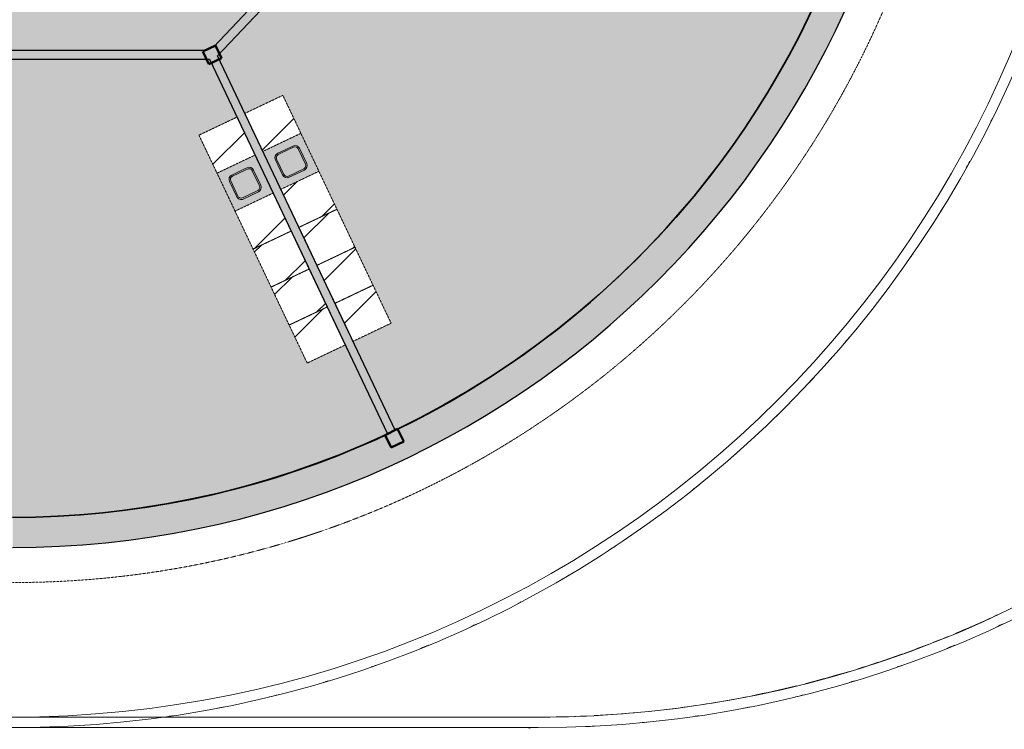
# Model space of a CAD drawing. Header units: millimetres. Extents: x 1000 to 187997, y 958 to 39732.
# Tile 194 of 202: x 164998 to 179047, y 8476 to 18602. Entities that reach past the tile are written whole.
import ezdxf

# ---------------------------------------------------------------- set-up
doc = ezdxf.new("R2010")
doc.units = ezdxf.units.MM
doc.linetypes.add('THO_hhidden', pattern=[2.5, 1.5, -1])
for name, color, linetype, lineweight, true_color in [('A-AREA-BNDY', 1, 'Continuous', 50, 0xff0000), ('A-DETL', 7, 'Continuous', 13, 0x00a600), ('A-DETL-MBND', 9, 'Continuous', 13, 0x808080)]:
    doc.layers.add(name, color=color, linetype=linetype, lineweight=lineweight, true_color=true_color)
for name, color, linetype, lineweight in [('A-AREA-PATT', 7, 'Continuous', 13), ('A-GENM', 7, 'Continuous', 13), ('A-WALL-PATT', 7, 'Continuous', 18), ('I-WALL', 7, 'Continuous', 18), ('P-SANR-FIXT', 7, 'Continuous', 13), ('S-COLS-SYMB', 7, 'Continuous', 50)]:
    doc.layers.add(name, color=color, linetype=linetype, lineweight=lineweight)

# ---------------------------------------------------------------- blocks, each defined once
blk = doc.blocks.new('NLRS_01_GM_WPB_dummy placeholder_gen_tho - kast 600x600x2100-V169-01 1e verdieping GO')
at = {"layer": 'A-GENM', "true_color": 0x808080}
h = blk.add_hatch(dxfattribs=at)
h.set_pattern_fill('FP_125', color=8, style=0, pattern_type=2)
h.set_pattern_definition([(199.6, (62096.95, -13874.5), (201.271, -565.2345), [])])
h.paths.add_polyline_path([(300, 300), (-300, 300), (-300, -300), (300, -300), (300, 198)])
at = {"layer": 'A-GENM', "linetype": 'THO_hhidden'}
for p, q in [((300, 300), (-300, 300)), ((-300, 300), (-300, -300)), ((300, -300), (300, 300)), ((-300, -300), (300, -300))]:
    blk.add_line(p, q, dxfattribs=at)
blk = doc.blocks.new('NLRS_01_GM_WPB_dummy placeholder_gen_tho - kast 600x600x2100-V170-01 1e verdieping GO')
at = {"layer": 'A-GENM', "true_color": 0x808080}
h = blk.add_hatch(dxfattribs=at)
h.set_pattern_fill('FP_126', color=8, style=0, pattern_type=2)
h.set_pattern_definition([(199.6, (62096.95, -13274.5), (201.271, -565.2345), [])])
h.paths.add_polyline_path([(300, 300), (-300, 300), (-300, -300), (300, -300)])
at = {"layer": 'A-GENM', "linetype": 'THO_hhidden'}
for p, q in [((300, 300), (-300, 300)), ((-300, 300), (-300, -300)), ((300, -300), (300, 300)), ((-300, -300), (300, -300))]:
    blk.add_line(p, q, dxfattribs=at)
blk = doc.blocks.new('NLRS_01_GM_WPB_dummy placeholder_gen_tho - kast 600x600x2100-V171-01 1e verdieping GO')
at = {"layer": 'A-GENM', "true_color": 0x808080}
h = blk.add_hatch(dxfattribs=at)
h.set_pattern_fill('FP_127', color=8, style=0, pattern_type=2)
h.set_pattern_definition([(199.6, (62096.95, -12674.5), (201.271, -565.2345), [])])
h.paths.add_polyline_path([(300, 300), (-300, 300), (-300, -300), (300, -300), (300, -253)])
at = {"layer": 'A-GENM', "linetype": 'THO_hhidden'}
for p, q in [((300, 300), (-300, 300)), ((-300, 300), (-300, -300)), ((300, -300), (300, 300)), ((-300, -300), (300, -300))]:
    blk.add_line(p, q, dxfattribs=at)
blk = doc.blocks.new('NLRS_01_GM_WPB_dummy placeholder_gen_tho - kast 600x600x2100-V172-01 1e verdieping GO')
at = {"layer": 'A-GENM', "true_color": 0x808080}
h = blk.add_hatch(dxfattribs=at)
h.set_pattern_fill('FP_128', color=8, style=0, pattern_type=2)
h.set_pattern_definition([(199.6, (62096.95, -12074.5), (201.271, -565.2345), [])])
h.paths.add_polyline_path([(300, 300), (-300, 300), (-300, -300), (300, -300)])
at = {"layer": 'A-GENM', "linetype": 'THO_hhidden'}
for p, q in [((300, 300), (-300, 300)), ((-300, 300), (-300, -300)), ((300, -300), (300, 300)), ((-300, -300), (300, -300))]:
    blk.add_line(p, q, dxfattribs=at)
blk = doc.blocks.new('NLRS_01_GM_WPB_dummy placeholder_gen_tho - kast 600x600x2100-V173-01 1e verdieping GO')
at = {"layer": 'A-GENM', "true_color": 0x808080}
h = blk.add_hatch(dxfattribs=at)
h.set_pattern_fill('FP_129', color=8, style=0, pattern_type=2)
h.set_pattern_definition([(199.6, (62096.95, -10874.5), (201.271, -565.2345), [])])
h.paths.add_polyline_path([(300, 300), (-300, 300), (-300, -300), (300, -300), (300, 250)])
at = {"layer": 'A-GENM', "linetype": 'THO_hhidden'}
for p, q in [((300, 300), (-300, 300)), ((-300, 300), (-300, -300)), ((300, -300), (300, 300)), ((-300, -300), (300, -300))]:
    blk.add_line(p, q, dxfattribs=at)
blk = doc.blocks.new('NLRS_73_PF_UN_rvs gootsteen enkel 340x340 ic6zrl2n_gen_bcb - RVS gootsteen enkel 340x340-1975653-01 1e verdieping GO')
at = {"layer": 'P-SANR-FIXT'}
for p, q in [((-190, 290), (-190, 50)), ((-170, 50), (-170, 290)), ((120, 360), (-120, 360)), ((-120, 340), (120, 340)), ((170, 290), (170, 50)), ((190, 50), (190, 290)), ((-81, 0), (-120, 0)), ((120, 0), (-81, 0)), ((-120, -20), (-81, -20)), ((-81, -20), (120, -20))]:
    blk.add_line(p, q, dxfattribs=at)
for centre, radius, start, end in [((-120, 290), 70, 90, 180), ((-120, 290), 50, 90, 180), ((120, 290), 70, 0, 90), ((120, 290), 50, 360, 90), ((-120, 50), 70, 180, 270), ((-120, 50), 50, 180, 270), ((-120, 50), 50, 180, 194.0178), ((-120, 50), 50, 198.5781, 208.083), ((-120, 50), 50, 213.4394, 222.232), ((-120, 50), 50, 227.768, 236.5606), ((-120, 50), 50, 241.917, 251.4219), ((-120, 50), 50, 255.9822, 270), ((120, 50), 70, 270, 360), ((120, 50), 50, 270, 360)]:
    blk.add_arc(centre, radius, start, end, dxfattribs=at)
blk = doc.blocks.new('NLRS_01_GM_WPB_dummy placeholder_gen_tho - kast 600x600x2100-V174-01 1e verdieping GO')
at = {"layer": 'A-GENM', "true_color": 0x808080}
h = blk.add_hatch(dxfattribs=at)
h.set_pattern_fill('FP_130', color=8, style=0, pattern_type=2)
h.set_pattern_definition([(19.6, (-62821.95, 13874.5), (-201.271, 565.2345), [])])
h.paths.add_polyline_path([(-300, -300), (300, -300), (300, 300), (-300, 300), (-300, -223)])
at = {"layer": 'A-GENM', "linetype": 'THO_hhidden'}
for p, q in [((300, 300), (-300, 300)), ((-300, 300), (-300, -300)), ((300, -300), (300, 300)), ((-300, -300), (300, -300))]:
    blk.add_line(p, q, dxfattribs=at)
blk = doc.blocks.new('NLRS_01_GM_WPB_dummy placeholder_gen_tho - kast 600x600x2100-V175-01 1e verdieping GO')
at = {"layer": 'A-GENM', "true_color": 0x808080}
h = blk.add_hatch(dxfattribs=at)
h.set_pattern_fill('FP_131', color=8, style=0, pattern_type=2)
h.set_pattern_definition([(19.6, (-62821.95, 13274.5), (-201.271, 565.2345), [])])
h.paths.add_polyline_path([(-300, -300), (300, -300), (300, 300), (-300, 300), (-300, -47)])
at = {"layer": 'A-GENM', "linetype": 'THO_hhidden'}
for p, q in [((300, 300), (-300, 300)), ((-300, 300), (-300, -300)), ((300, -300), (300, 300)), ((-300, -300), (300, -300))]:
    blk.add_line(p, q, dxfattribs=at)
blk = doc.blocks.new('NLRS_01_GM_WPB_dummy placeholder_gen_tho - kast 600x600x2100-V176-01 1e verdieping GO')
at = {"layer": 'A-GENM', "true_color": 0x808080}
h = blk.add_hatch(dxfattribs=at)
h.set_pattern_fill('FP_132', color=8, style=0, pattern_type=2)
h.set_pattern_definition([(19.6, (-62821.95, 12674.5), (-201.271, 565.2345), [])])
h.paths.add_polyline_path([(-300, -300), (300, -300), (300, 300), (-300, 300), (-300, -91)])
at = {"layer": 'A-GENM', "linetype": 'THO_hhidden'}
for p, q in [((300, 300), (-300, 300)), ((-300, 300), (-300, -300)), ((300, -300), (300, 300)), ((-300, -300), (300, -300))]:
    blk.add_line(p, q, dxfattribs=at)
blk = doc.blocks.new('NLRS_01_GM_WPB_dummy placeholder_gen_tho - kast 600x600x2100-V177-01 1e verdieping GO')
at = {"layer": 'A-GENM', "true_color": 0x808080}
h = blk.add_hatch(dxfattribs=at)
h.set_pattern_fill('FP_133', color=8, style=0, pattern_type=2)
h.set_pattern_definition([(19.6, (-62821.95, 12074.5), (-201.271, 565.2345), [])])
h.paths.add_polyline_path([(-300, -300), (300, -300), (300, 300), (-300, 300), (-300, -43)])
at = {"layer": 'A-GENM', "linetype": 'THO_hhidden'}
for p, q in [((300, 300), (-300, 300)), ((-300, 300), (-300, -300)), ((300, -300), (300, 300)), ((-300, -300), (300, -300))]:
    blk.add_line(p, q, dxfattribs=at)
blk = doc.blocks.new('NLRS_01_GM_WPB_dummy placeholder_gen_tho - kast 600x600x2100-V178-01 1e verdieping GO')
at = {"layer": 'A-GENM', "true_color": 0x808080}
h = blk.add_hatch(dxfattribs=at)
h.set_pattern_fill('FP_134', color=8, style=0, pattern_type=2)
h.set_pattern_definition([(19.6, (-62821.95, 10874.5), (-201.271, 565.2345), [])])
h.paths.add_polyline_path([(-300, -300), (300, -300), (300, 300), (-300, 300), (-300, -269)])
at = {"layer": 'A-GENM', "linetype": 'THO_hhidden'}
for p, q in [((300, 300), (-300, 300)), ((-300, 300), (-300, -300)), ((300, -300), (300, 300)), ((-300, -300), (300, -300))]:
    blk.add_line(p, q, dxfattribs=at)
blk = doc.blocks.new('NLRS_73_PF_UN_rvs gootsteen enkel 340x340 ic6zrl2n_gen_bcb - RVS gootsteen enkel 340x340-1972238-01 1e verdieping GO')
at = {"layer": 'P-SANR-FIXT'}
for p, q in [((-81, 20), (-120, 20)), ((-120, 0), (-81, 0)), ((120, 20), (-81, 20)), ((-81, 0), (120, 0)), ((-190, -50), (-190, -290)), ((-170, -290), (-170, -50)), ((170, -50), (170, -290)), ((190, -290), (190, -50)), ((120, -340), (-120, -340)), ((-120, -360), (120, -360))]:
    blk.add_line(p, q, dxfattribs=at)
for centre, radius, start, end in [((-120, -50), 70, 90, 180), ((120, -50), 70, 0, 90), ((120, -50), 50, 0, 90), ((-120, -50), 50, 90, 180), ((-120, -50), 50, 165.9822, 180), ((-120, -50), 50, 151.917, 161.4219), ((-120, -50), 50, 137.768, 146.5606), ((-120, -50), 50, 123.4394, 132.232), ((-120, -50), 50, 108.5781, 118.083), ((-120, -50), 50, 90, 104.0178), ((-120, -290), 70, 180, 270), ((-120, -290), 50, 180, 270), ((120, -290), 70, 270, 360), ((120, -290), 50, 270, 0)]:
    blk.add_arc(centre, radius, start, end, dxfattribs=at)
blk = doc.blocks.new('NLRS_28_SCO_UN_koker_gen_bcb - K200_200_12_5-2311152-01 1e verdieping GO')
at = {"layer": 'S-COLS-SYMB'}
for p, q in [((-100, 100), (100, 100)), ((-100, 100), (-100, -100)), ((100, 100), (100, -100)), ((-100, -100), (100, -100))]:
    blk.add_line(p, q, dxfattribs=at)
blk = doc.blocks.new('NLRS_28_SCO_UN_houten kolom rond_gen_bcb - rond 150-V243-01 1e verdieping GO')
at = {"layer": 'A-DETL-MBND'}
blk.add_arc((0, 0), 75, 40.6926, 89.9012, dxfattribs=at)

msp = doc.modelspace()

# ---------------------------------------------------------------- hatches: boundary and pattern name
at = {"layer": 'A-AREA-PATT', "true_color": 0xe77676}
h = msp.add_hatch(color=11, dxfattribs=at)
h.paths.add_polyline_path([(131297, 11500), (131573, 11500), (135734, 11500), (135734, 14694), (135584, 14694), (135584, 13769), (135534, 13769), (135534, 15769), (135584, 15769), (135584, 14844), (135734, 14844), (135734, 18037), (128487, 18037), (128125, 17276), (128667, 17018), (127123, 13766), (126581, 14024), (125950, 12691), (126309, 12529), (126674, 12379), (127043, 12240), (127417, 12113), (127794, 11997), (128193, 11889), (128558, 11801), (128945, 11722), (129333, 11654), (129724, 11599), (130116, 11556), (130561, 11522), (130904, 11506), (131297, 11500)])
h.paths.add_polyline_path([(135859, 11500), (140834, 11500), (140834, 13595), (138909, 13595), (138909, 14000), (138906, 14000), (138906, 14125), (138909, 14125), (138909, 15108), (139034, 15108), (139034, 13942), (140834, 13942), (140834, 16262), (139034, 16262), (139034, 16142), (138909, 16142), (138909, 16612), (139034, 16612), (139034, 17812), (138909, 17812), (138909, 18037), (138797, 18037), (138797, 18162), (140997, 18162), (140997, 18037), (140959, 18037), (140959, 11500), (144434, 11500), (144434, 18037), (142961, 18037), (142961, 18162), (144559, 18162), (144559, 17667), (145159, 17667), (145159, 15867), (147115, 15867), (147115, 15742), (144559, 15742), (144559, 11500), (151034, 11500), (151034, 15100), (151634, 15100), (151634, 15742), (149079, 15742), (149079, 15867), (151034, 15867), (151034, 17667), (151634, 17667), (151634, 18966), (151759, 18966), (151759, 18162), (152575, 18162), (152575, 18037), (151759, 18037), (151759, 11500), (155234, 11500), (155234, 12937), (155112, 12937), (155112, 13062), (155234, 13062), (155234, 18037), (155199, 18037), (155199, 17962), (153672, 17962), (153672, 18037), (153609, 18037), (153609, 18162), (154147, 18162), (154147, 18021), (154837, 18023), (154837, 18162), (155397, 18162), (155397, 18037), (155359, 18037), (155359, 15037), (155592, 15037), (155592, 14912), (155359, 14912), (155359, 11500), (160334, 11500), (160334, 14912), (156626, 14912), (156626, 15037), (156859, 15037), (156859, 16983), (156984, 16983), (156984, 15037), (160334, 15037), (160334, 18037), (156984, 18037), (156984, 18017), (156859, 18017), (156859, 18037), (156797, 18037), (156797, 18162), (167647, 18162), (167647, 18166), (167758, 18219), (167763, 18209), (170834, 21458), (170834, 22162), (177346, 22163), (177401, 22551), (177443, 22938), (177474, 23361), (177491, 23718), (177495, 24125), (173845, 24125), (173845, 24045), (172160, 24045), (172160, 24126), (170834, 24126), (170834, 26742), (167763, 29991), (167759, 29983), (167646, 30037), (158959, 30037), (158959, 29234), (158834, 29234), (158834, 30037), (148740, 30037), (148740, 30162), (149107, 30162), (149107, 30183), (149232, 30183), (149232, 30162), (151634, 30162), (151634, 33975), (149232, 33975), (149232, 31217), (149107, 31217), (149107, 33975), (148614, 33975), (148614, 34100), (149234, 34100), (149234, 36700), (144559, 36700), (144559, 34100), (147580, 34100), (147580, 33975), (147087, 33975), (147087, 31217), (146962, 31217), (146962, 33975), (144559, 33975), (144559, 30162), (146962, 30162), (146962, 30183), (147087, 30183), (147087, 30162), (147340, 30162), (147340, 30037), (137359, 30037), (137359, 29234), (137234, 29234), (137234, 30000), (137079, 30000), (137079, 30141), (136389, 30139), (136389, 30000), (135859, 30000), (135859, 30037), (128473, 30036), (125359, 26742), (125359, 26037), (118847, 26037), (118793, 25649), (118751, 25262), (118721, 24873), (118703, 24482), (118697, 24075), (122352, 24077), (122352, 24155), (124034, 24155), (124034, 24075), (125234, 24073), (125234, 24073), (125359, 24073), (125359, 21458), (128475, 18162), (136332, 18162), (136332, 18200), (136429, 18200), (136429, 18059), (137119, 18060), (137119, 18200), (137197, 18200), (137197, 18162), (137234, 18162), (137234, 18966), (137359, 18966), (137359, 18162), (137397, 18162), (137397, 18037), (137359, 18037), (137359, 18000), (137234, 18000), (137234, 18037), (137197, 18037), (137197, 18000), (136332, 18000), (136332, 18037), (135859, 18037), (135859, 16537), (136624, 16537), (136624, 16662), (136749, 16662), (136749, 16537), (137234, 16537), (137234, 16966), (137359, 16966), (137359, 15454), (137234, 15454), (137234, 16412), (135859, 16412), (135859, 14125), (137234, 14125), (137234, 14420), (137359, 14420), (137359, 14125), (137872, 14125), (137872, 14000), (135859, 14000), (135859, 11770)])
h.paths.add_polyline_path([(160459, 11500), (164950, 11501), (165298, 11507), (165699, 11526), (166073, 11556), (166424, 11594), (166803, 11646), (167095, 11695), (167291, 11731), (167483, 11770), (167684, 11814), (167816, 11844), (168097, 11914), (168466, 12017), (168847, 12136), (169225, 12268), (169569, 12399), (169950, 12559), (170245, 12692), (167706, 18037), (160459, 18037), (160459, 14844), (160609, 14844), (160609, 15769), (160659, 15769), (160659, 13769), (160609, 13769), (160609, 14694), (160459, 14694), (160459, 11770)])
h.paths.add_polyline_path([(125836, 12746), (126469, 14078), (125927, 14335), (127471, 17587), (128013, 17330), (128373, 18088), (125234, 21409), (125234, 22037), (122188, 22037), (122188, 21887), (123113, 21887), (123113, 21837), (121113, 21837), (121113, 21887), (122038, 21887), (122038, 22037), (118868, 22037), (118927, 21706), (119010, 21312), (119098, 20947), (119202, 20568), (119318, 20193), (119446, 19821), (119585, 19453), (119750, 19058), (119912, 18704), (120084, 18354), (120267, 18011), (120460, 17673), (120664, 17341), (120877, 17016), (121112, 16682), (121335, 16385), (121578, 16081), (121832, 15783), (122124, 15462), (122374, 15204), (122659, 14927), (122952, 14660), (123253, 14402), (123574, 14145), (123880, 13915), (124204, 13687), (124535, 13469), (124872, 13262), (125181, 13084), (125542, 12892), (125836, 12746)])
h.paths.add_polyline_path([(170357, 12746), (170661, 12896), (171007, 13081), (171347, 13277), (171682, 13483), (172039, 13721), (172358, 13948), (172668, 14183), (172971, 14428), (173266, 14682), (173553, 14945), (173832, 15217), (174107, 15502), (174363, 15785), (174616, 16082), (174859, 16386), (175099, 16706), (175318, 17018), (175535, 17349), (175757, 17712), (175938, 18031), (176123, 18381), (176302, 18747), (176460, 19097), (176612, 19463), (176752, 19834), (176880, 20209), (176996, 20588), (177100, 20967), (177184, 21313), (177266, 21706), (177326, 22037), (174037, 22037), (174037, 21887), (174962, 21887), (174962, 21837), (172962, 21837), (172962, 21887), (173887, 21887), (173887, 22037), (170959, 22037), (170959, 21409), (167821, 18088), (168211, 17266), (168753, 17523), (170297, 14271), (169755, 14014), (170301, 12864)])
h.paths.add_polyline_path([(169100, 13703), (167556, 16955), (168098, 17212), (169642, 13960), (169223, 13761)])
h.paths.add_polyline_path([(140834, 13720), (140834, 13842), (139997, 13842), (139997, 13720), (140781, 13720)])
h.paths.add_polyline_path([(139783, 13720), (139872, 13720), (139872, 13842), (139034, 13842), (139034, 13720), (139451, 13720)])
h.paths.add_polyline_path([(151426, 14005), (151470, 14007), (151493, 14017), (151504, 14027), (151509, 14031), (151517, 14045), (151522, 14059), (151524, 14075), (151524, 14315), (151522, 14333), (151515, 14350), (151503, 14365), (151485, 14377), (151472, 14383), (151454, 14385), (151201, 14383), (151196, 14383), (151179, 14376), (151164, 14364), (151154, 14350), (151147, 14333), (151144, 14315), (151146, 14059), (151157, 14036), (151166, 14025), (151171, 14020), (151192, 14009), (151203, 14006), (151214, 14005), (151260, 14005)])
h.paths.add_polyline_path([(138744, 14036), (138034, 14036), (138034, 14046), (138744, 14046)])
h.paths.add_polyline_path([(156464, 14949), (155754, 14949), (155754, 14959), (156464, 14959)])
h.paths.add_polyline_path([(147987, 15778), (147277, 15778), (147277, 15788), (147987, 15788)])
h.paths.add_polyline_path([(148917, 15778), (148207, 15778), (148207, 15788), (148917, 15788)])
h.paths.add_polyline_path([(152412, 15955), (152412, 16080), (152537, 16080), (152537, 15955), (152424, 15955)])
h.paths.add_polyline_path([(168158, 16036), (168180, 16040), (168188, 16043), (168419, 16154), (168430, 16165), (168438, 16179), (168444, 16194), (168445, 16208), (168441, 16230), (168438, 16239), (168330, 16465), (168321, 16475), (168312, 16483), (168296, 16492), (168278, 16495), (168260, 16494), (168242, 16489), (168025, 16386), (168006, 16371), (167998, 16362), (167990, 16346), (167986, 16328), (167987, 16310), (167992, 16293), (168103, 16063), (168114, 16051), (168129, 16043), (168144, 16038), (168156, 16036)])
h.paths.add_polyline_path([(128066, 16100), (128081, 16101), (128096, 16107), (128115, 16121), (128123, 16131), (128132, 16148), (128234, 16365), (128237, 16377), (128237, 16396), (128231, 16415), (128221, 16432), (128213, 16440), (128190, 16454), (127973, 16555), (127962, 16558), (127941, 16558), (127920, 16551), (127906, 16542), (127894, 16528), (127884, 16511), (127780, 16288), (127778, 16272), (127780, 16257), (127785, 16242), (127800, 16223), (127809, 16215), (127836, 16201), (128050, 16101)])
h.paths.add_polyline_path([(168813, 16347), (168835, 16351), (168843, 16354), (169073, 16465), (169088, 16481), (169093, 16490), (169098, 16505), (169100, 16519), (169096, 16541), (169093, 16550), (168983, 16778), (168979, 16784), (168967, 16794), (168944, 16804), (168931, 16806), (168915, 16805), (168890, 16797), (168671, 16691), (168661, 16683), (168653, 16673), (168644, 16657), (168641, 16639), (168642, 16621), (168647, 16604), (168758, 16374), (168774, 16359), (168784, 16354), (168799, 16349)])
h.paths.add_polyline_path([(127411, 16411), (127426, 16413), (127450, 16424), (127456, 16428), (127465, 16438), (127478, 16460), (127579, 16676), (127582, 16687), (127582, 16708), (127575, 16729), (127571, 16738), (127552, 16755), (127536, 16765), (127318, 16867), (127309, 16870), (127287, 16870), (127268, 16864), (127257, 16858), (127241, 16842), (127233, 16831), (127125, 16599), (127124, 16584), (127126, 16568), (127136, 16545), (127142, 16537), (127150, 16529), (127172, 16517), (127395, 16413), (127400, 16412)])
h.paths.add_polyline_path([(148232, 17067), (146702, 17067), (146702, 18267), (149492, 18267), (149492, 17067), (148247, 17067)])
h.paths.add_polyline_path([(148100, 17117), (148232, 17119), (148247, 17124), (148267, 17138), (148274, 17148), (148280, 17156), (148285, 17171), (148287, 17187), (148287, 17427), (148284, 17445), (148277, 17462), (148260, 17481), (148252, 17487), (148230, 17495), (148217, 17497), (147977, 17497), (147959, 17494), (147942, 17487), (147927, 17476), (147914, 17458), (147909, 17445), (147907, 17427), (147908, 17171), (147914, 17156), (147928, 17137), (147933, 17132), (147946, 17124), (147961, 17119), (147977, 17117)])
h.paths.add_polyline_path([(156948, 17145), (156938, 17145), (156938, 17855), (156948, 17855)])
h.paths.add_polyline_path([(142764, 18074), (142089, 18074), (142089, 18084), (142799, 18084), (142799, 18074), (142777, 18074)])
h.paths.add_polyline_path([(141696, 18074), (141159, 18074), (141159, 18084), (141869, 18084), (141869, 18074), (141779, 18074)])
h.paths.add_polyline_path([(154707, 18184), (154681, 18187), (154657, 18197), (154636, 18213), (154707, 18284), (154777, 18213), (154753, 18196), (154733, 18187)])
h.paths.add_polyline_path([(136989, 18321), (136918, 18392), (136939, 18408), (136963, 18418), (136989, 18421), (137015, 18418), (137039, 18408), (137060, 18392), (137015, 18347)])
h.paths.add_polyline_path([(136989, 18221), (136963, 18225), (136939, 18235), (136918, 18251), (136989, 18321), (137060, 18251), (137039, 18235), (137015, 18225)])
h.paths.add_polyline_path([(154255, 18234), (154168, 18284), (154255, 18334), (154255, 18284)])
h.paths.add_polyline_path([(136537, 18271), (136451, 18321), (136537, 18371)])
h.paths.add_polyline_path([(154707, 18284), (154636, 18355), (154657, 18371), (154681, 18381), (154707, 18384), (154733, 18381), (154757, 18371), (154777, 18355), (154733, 18310)])
h.paths.add_polyline_path([(151713, 19128), (151713, 19838), (151723, 19838), (151723, 19128)])
h.paths.add_polyline_path([(137281, 19128), (137271, 19128), (137271, 19838), (137281, 19838), (137281, 19346)])
h.paths.add_polyline_path([(151640, 20000), (151634, 20000), (151634, 20037), (149107, 20037), (149107, 22073), (149232, 22073), (149232, 21437), (149242, 21437), (149242, 21422), (149232, 21422), (149232, 20422), (150024, 20422), (150024, 21422), (150012, 21422), (150012, 21437), (150042, 21437), (150042, 21422), (150039, 21422), (150039, 20422), (150824, 20422), (150824, 21422), (150812, 21422), (150812, 21437), (150852, 21437), (150852, 21422), (150839, 21422), (150839, 20422), (151634, 20422), (151634, 21422), (151622, 21422), (151622, 21437), (151634, 21437), (151634, 23110), (151412, 23110), (151412, 24037), (150439, 24037), (150439, 23125), (150642, 23125), (150642, 23110), (150314, 23110), (150314, 23707), (149232, 23707), (149232, 23107), (149107, 23107), (149107, 25090), (149232, 25090), (149232, 24492), (150314, 24492), (150314, 25090), (150642, 25090), (150642, 25075), (150439, 25075), (150439, 24162), (151412, 24162), (151412, 25090), (151634, 25090), (151634, 26763), (151622, 26763), (151622, 26778), (151634, 26778), (151634, 27778), (150839, 27778), (150839, 26778), (150852, 26778), (150852, 26763), (150812, 26763), (150812, 26778), (150824, 26778), (150824, 27778), (150039, 27778), (150039, 26778), (150042, 26778), (150042, 26763), (150012, 26763), (150012, 26778), (150024, 26778), (150024, 27778), (149232, 27778), (149232, 26778), (149242, 26778), (149242, 26763), (149232, 26763), (149232, 26124), (149107, 26124), (149107, 28200), (150332, 28200), (150332, 28059), (151022, 28060), (151022, 28200), (151629, 28200), (151629, 28162), (158834, 28162), (158834, 28200), (158959, 28200), (158959, 28162), (162559, 28162), (162559, 20037), (151759, 20037), (151759, 20000), (151754, 20000)])
h.paths.add_polyline_path([(137240, 20000), (137234, 20000), (137234, 20037), (133634, 20037), (133634, 28162), (137234, 28162), (137234, 28200), (137359, 28200), (137359, 28162), (147087, 28162), (147087, 26124), (146962, 26124), (146962, 26725), (146952, 26725), (146952, 26740), (146962, 26740), (146962, 27740), (146169, 27740), (146169, 26740), (146182, 26740), (146182, 26725), (146152, 26725), (146152, 26740), (146154, 26740), (146154, 27740), (145369, 27740), (145369, 26740), (145382, 26740), (145382, 26725), (145342, 26725), (145342, 26740), (145354, 26740), (145354, 27740), (144559, 27740), (144559, 26740), (144572, 26740), (144572, 26725), (144559, 26725), (144559, 25053), (144782, 25053), (144782, 24162), (145754, 24162), (145754, 25038), (145552, 25038), (145552, 25053), (145879, 25053), (145879, 24492), (146962, 24492), (146962, 25090), (147087, 25090), (147087, 23107), (146962, 23107), (146962, 23707), (145879, 23707), (145879, 23107), (145552, 23110), (145552, 23125), (145754, 23125), (145754, 24037), (144782, 24037), (144782, 23110), (144559, 23110), (144559, 21437), (144572, 21437), (144572, 21422), (144559, 21422), (144559, 20422), (145354, 20422), (145354, 21422), (145342, 21422), (145342, 21437), (145382, 21437), (145382, 21422), (145369, 21422), (145369, 20422), (146154, 20422), (146154, 21422), (146152, 21422), (146152, 21437), (146182, 21437), (146182, 21422), (146169, 21422), (146169, 20422), (146962, 20422), (146962, 21422), (146952, 21422), (146952, 21437), (146962, 21437), (146962, 22073), (147087, 22073), (147087, 20037), (137359, 20037), (137359, 20000), (137254, 20000)])
h.paths.add_polyline_path([(150596, 20162), (151634, 20162), (151634, 20200), (151509, 20200), (151509, 20322), (149232, 20322), (149232, 20162), (150583, 20162)])
h.paths.add_polyline_path([(146735, 20162), (146962, 20162), (146962, 20322), (144684, 20322), (144684, 20200), (144559, 20200), (144559, 20162), (146723, 20162)])
h.paths.add_polyline_path([(164797, 22100), (162597, 22100), (162597, 26100), (164797, 26100), (164797, 22162)])
h.paths.add_polyline_path([(133463, 22101), (131397, 22101), (131397, 26101), (133597, 26101), (133597, 22101)])
h.paths.add_polyline_path([(170913, 22324), (170913, 23034), (170923, 23034), (170923, 22324)])
h.paths.add_polyline_path([(151512, 23210), (151634, 23210), (151634, 24037), (151512, 24037), (151512, 23367)])
h.paths.add_polyline_path([(144559, 23210), (144682, 23210), (144682, 24037), (144559, 24037), (144559, 23367)])
h.paths.add_polyline_path([(170913, 23254), (170913, 23964), (170923, 23964), (170923, 23254)])
h.paths.add_polyline_path([(151574, 24162), (151634, 24162), (151634, 24325), (151512, 24325), (151512, 24162)])
h.paths.add_polyline_path([(144619, 24162), (144682, 24162), (144682, 24325), (144559, 24325), (144559, 24162)])
h.paths.add_polyline_path([(125271, 24235), (125271, 24945), (125281, 24945), (125281, 24235)])
h.paths.add_polyline_path([(144559, 24450), (144682, 24450), (144682, 24953), (144559, 24953), (144559, 24663)])
h.paths.add_polyline_path([(151512, 24450), (151634, 24450), (151634, 24990), (151512, 24990), (151512, 24663)])
h.paths.add_polyline_path([(125281, 25165), (125271, 25165), (125271, 25875), (125281, 25875), (125281, 25835)])
h.paths.add_polyline_path([(122781, 25973), (122781, 25973), (122786, 25973)])
h.paths.add_polyline_path([(122818, 26162), (125234, 26162), (125234, 26792), (128373, 30112), (128034, 30826), (127492, 30568), (125948, 33820), (126490, 34078), (125836, 35454), (125533, 35304), (125186, 35118), (124846, 34923), (124512, 34717), (124155, 34479), (123836, 34252), (123526, 34017), (123223, 33772), (122928, 33518), (122641, 33255), (122362, 32983), (122083, 32694), (121830, 32415), (121578, 32118), (121335, 31814), (121092, 31490), (120875, 31182), (120658, 30851), (120435, 30484), (120255, 30169), (120070, 29819), (119890, 29451), (119733, 29103), (119582, 28737), (119442, 28366), (119313, 27991), (119197, 27612), (119093, 27233), (119009, 26887), (118927, 26494), (118868, 26162), (122038, 26162), (122038, 26312), (121113, 26312), (121113, 26362), (123113, 26362), (123113, 26312), (122188, 26312), (122188, 26162), (122773, 26162)])
h.paths.add_polyline_path([(174962, 26162), (177325, 26162), (177266, 26494), (177183, 26888), (177095, 27253), (176991, 27632), (176875, 28007), (176747, 28379), (176608, 28747), (176443, 29142), (176282, 29496), (176110, 29846), (175927, 30189), (175733, 30527), (175530, 30859), (175316, 31184), (175078, 31522), (174859, 31815), (174616, 32119), (174361, 32417), (174066, 32741), (173819, 32996), (173535, 33273), (173242, 33540), (172940, 33798), (172615, 34058), (172314, 34285), (171985, 34516), (171658, 34731), (171322, 34938), (171012, 35116), (170651, 35308), (170357, 35454), (169585, 33828), (170127, 33571), (168583, 30319), (168041, 30576), (167821, 30112), (170959, 26792), (170960, 26162), (173887, 26162), (173887, 26312), (172962, 26312), (172962, 26362), (174962, 26362), (174962, 26312), (174037, 26312), (174037, 26162), (174712, 26162)])
h.paths.add_polyline_path([(144785, 27840), (146962, 27840), (146962, 28037), (144559, 28037), (144559, 27963), (144684, 27963), (144684, 27840), (144781, 27840)])
h.paths.add_polyline_path([(151396, 27878), (151509, 27878), (151509, 28000), (149232, 28000), (149232, 27878), (151389, 27878)])
h.paths.add_polyline_path([(151634, 28000), (151634, 28037), (151629, 28037), (151629, 28000)])
h.paths.add_polyline_path([(150892, 28221), (150866, 28225), (150842, 28235), (150821, 28251), (150892, 28321), (150962, 28251), (150942, 28235), (150918, 28225)])
h.paths.add_polyline_path([(150440, 28271), (150353, 28321), (150440, 28371)])
h.paths.add_polyline_path([(150892, 28321), (150821, 28392), (150842, 28408), (150866, 28418), (150892, 28421), (150918, 28418), (150942, 28408), (150962, 28392), (150918, 28347)])
h.paths.add_polyline_path([(158923, 28362), (158913, 28362), (158913, 29072), (158923, 29072)])
h.paths.add_polyline_path([(137271, 28362), (137271, 29072), (137281, 29072), (137281, 28362)])
h.paths.add_polyline_path([(136519, 29878), (136448, 29949), (136469, 29965), (136493, 29975), (136519, 29978), (136545, 29975), (136569, 29965), (136590, 29949), (136545, 29904)])
h.paths.add_polyline_path([(136519, 29778), (136493, 29782), (136469, 29792), (136448, 29808), (136519, 29878), (136590, 29808), (136569, 29792), (136545, 29782)])
h.paths.add_polyline_path([(136971, 29828), (136971, 29928), (137058, 29878)])
h.paths.add_polyline_path([(136599, 29993), (136599, 29993), (136607, 29993)])
h.paths.add_polyline_path([(160334, 30162), (160334, 36700), (151759, 36700), (151759, 36200), (151634, 36200), (151634, 36700), (149359, 36700), (149359, 34100), (151634, 34100), (151634, 35166), (151759, 35166), (151759, 30162), (160325, 30162)])
h.paths.add_polyline_path([(160459, 30162), (167706, 30162), (170244, 35509), (169884, 35671), (169519, 35821), (169150, 35960), (168777, 36087), (168399, 36203), (167995, 36312), (167635, 36399), (167249, 36478), (166860, 36546), (166469, 36601), (166063, 36646), (165626, 36678), (165288, 36694), (164889, 36700), (160459, 36700), (160459, 33506), (160609, 33506), (160609, 34431), (160659, 34431), (160659, 32431), (160609, 32431), (160609, 33356), (160459, 33356), (160459, 30230)])
h.paths.add_polyline_path([(132799, 30162), (135734, 30162), (135734, 33356), (135584, 33356), (135584, 32431), (135534, 32431), (135534, 34431), (135584, 34431), (135584, 33506), (135734, 33506), (135734, 36700), (131237, 36699), (130899, 36694), (130506, 36675), (130111, 36644), (129717, 36601), (129326, 36545), (128936, 36477), (128529, 36392), (128140, 36298), (127781, 36199), (127403, 36083), (127029, 35955), (126658, 35815), (126293, 35663), (125949, 35508), (128487, 30162), (132756, 30162)])
h.paths.add_polyline_path([(137359, 30162), (144434, 30162), (144434, 31631), (143834, 31631), (143834, 35231), (144434, 35231), (144434, 36700), (135859, 36700), (135859, 33506), (136009, 33506), (136009, 34431), (136059, 34431), (136059, 32431), (136009, 32431), (136009, 33356), (135859, 33356), (135859, 30200), (137359, 30200)])
h.paths.add_polyline_path([(147008, 30345), (146998, 30345), (146998, 31055), (147008, 31055), (147008, 30523)])
h.paths.add_polyline_path([(149195, 30345), (149185, 30345), (149185, 31055), (149195, 31055), (149195, 30523)])
h.paths.add_polyline_path([(167928, 30630), (167386, 30887), (168930, 34139), (169472, 33882), (168041, 30868)])
h.paths.add_polyline_path([(128147, 30879), (126603, 34131), (127145, 34389), (128689, 31136), (128328, 30965)])
h.paths.add_polyline_path([(168763, 31036), (168786, 31042), (168797, 31048), (168813, 31064), (168820, 31075), (168928, 31307), (168930, 31323), (168928, 31338), (168918, 31361), (168915, 31366), (168904, 31377), (168882, 31390), (168659, 31493), (168643, 31495), (168627, 31493), (168604, 31483), (168598, 31478), (168588, 31469), (168576, 31447), (168474, 31230), (168471, 31219), (168472, 31198), (168479, 31177), (168483, 31169), (168502, 31151), (168518, 31141), (168736, 31039), (168745, 31037), (168761, 31036)])
h.paths.add_polyline_path([(127312, 31285), (127330, 31286), (127348, 31291), (127577, 31402), (127584, 31408), (127592, 31418), (127601, 31434), (127604, 31453), (127604, 31470), (127598, 31487), (127487, 31718), (127475, 31729), (127461, 31737), (127446, 31743), (127432, 31744), (127410, 31740), (127402, 31737), (127172, 31626), (127157, 31611), (127152, 31601), (127147, 31586), (127145, 31572), (127149, 31550), (127152, 31541), (127262, 31313), (127268, 31306), (127278, 31297), (127301, 31287), (127312, 31285)])
h.paths.add_polyline_path([(136459, 31320), (136459, 31445), (136584, 31445), (136584, 31320)])
h.paths.add_polyline_path([(159734, 31325), (159609, 31325), (159609, 31450), (159734, 31450)])
h.paths.add_polyline_path([(168108, 31347), (168134, 31354), (168147, 31364), (168160, 31377), (168173, 31402), (168274, 31618), (168275, 31634), (168273, 31649), (168268, 31664), (168254, 31683), (168244, 31691), (168217, 31705), (168004, 31804), (167988, 31806), (167972, 31804), (167958, 31799), (167939, 31785), (167931, 31775), (167921, 31758), (167820, 31541), (167816, 31528), (167817, 31509), (167822, 31491), (167833, 31474), (167840, 31466), (167864, 31452), (168081, 31350), (168091, 31347)])
h.paths.add_polyline_path([(127967, 31596), (127985, 31597), (128003, 31602), (128220, 31705), (128239, 31720), (128247, 31729), (128256, 31745), (128259, 31764), (128258, 31781), (128253, 31798), (128142, 32029), (128131, 32040), (128116, 32048), (128101, 32054), (128087, 32055), (128065, 32051), (128057, 32048), (127826, 31937), (127815, 31926), (127807, 31912), (127802, 31897), (127800, 31883), (127804, 31861), (127808, 31850), (127915, 31627), (127924, 31616), (127933, 31608), (127949, 31600), (127963, 31597)])
h.paths.add_polyline_path([(152846, 33037), (152721, 33037), (152721, 33162), (152846, 33162)])
h.paths.add_polyline_path([(143541, 33037), (143541, 33162), (143666, 33162), (143666, 33037)])
h.paths.add_polyline_path([(148100, 34053), (147742, 34053), (147742, 34063), (148452, 34063), (148452, 34053)])
h.paths.add_polyline_path([(144014, 34136), (144270, 34138), (144293, 34149), (144304, 34158), (144309, 34163), (144317, 34176), (144322, 34191), (144324, 34206), (144324, 34446), (144322, 34464), (144315, 34481), (144303, 34496), (144285, 34508), (144272, 34514), (144254, 34516), (144001, 34515), (143996, 34514), (143979, 34507), (143964, 34495), (143954, 34481), (143947, 34464), (143944, 34446), (143946, 34191), (143957, 34167), (143966, 34156), (143971, 34152), (143992, 34140), (144003, 34137)])
at = {"layer": 'A-GENM', "true_color": 0xdcf8f8}
h = msp.add_hatch(color=7, dxfattribs=at)
h.paths.add_polyline_path([(168726, 16182), (169268, 16439), (169010, 16981), (168469, 16723), (168726, 16182)])
h.paths.add_polyline_path([(168813, 16347), (168791, 16351), (168774, 16359), (168768, 16364), (168758, 16374), (168746, 16395), (168644, 16612), (168641, 16623), (168642, 16645), (168649, 16665), (168653, 16673), (168671, 16691), (168689, 16701), (168906, 16803), (168918, 16806), (168937, 16805), (168956, 16800), (168967, 16794), (168983, 16778), (168998, 16751), (169098, 16535), (169100, 16519), (169096, 16498), (169088, 16481), (169083, 16475), (169073, 16465), (169057, 16455), (168829, 16349), (168813, 16347)])
h = msp.add_hatch(color=7, dxfattribs=at)
h.paths.add_polyline_path([(168071, 15871), (168613, 16128), (168356, 16670), (167814, 16413), (168070, 15872)])
h.paths.add_polyline_path([(168158, 16036), (168142, 16038), (168127, 16043), (168114, 16051), (168101, 16067), (168091, 16084), (167989, 16301), (167986, 16314), (167987, 16333), (167992, 16351), (168003, 16368), (168010, 16376), (168034, 16390), (168251, 16492), (168261, 16495), (168284, 16494), (168304, 16488), (168312, 16483), (168330, 16465), (168340, 16447), (168444, 16224), (168445, 16208), (168443, 16193), (168438, 16178), (168430, 16165), (168414, 16151), (168391, 16139), (168174, 16038), (168158, 16036)])
at = {"layer": 'A-WALL-PATT', "true_color": 0x808080}
msp.add_hatch(color=8, dxfattribs=at).paths.add_polyline_path([(164897, 11070), (165298, 11076), (165699, 11095), (166099, 11126), (166498, 11169), (166895, 11224), (167291, 11292), (167684, 11372), (168075, 11464), (168527, 11587), (168878, 11694), (169227, 11811), (169604, 11950), (169976, 12101), (170358, 12270), (170720, 12444), (171061, 12620), (171412, 12816), (171756, 13022), (172094, 13238), (172425, 13465), (172749, 13702), (173065, 13949), (173381, 14211), (173675, 14471), (173967, 14746), (174251, 15029), (174526, 15322), (174792, 15622), (175092, 15988), (175295, 16248), (175532, 16572), (175759, 16903), (175975, 17241), (176206, 17630), (176376, 17936), (176561, 18292), (176734, 18654), (176896, 19021), (177047, 19393), (177186, 19769), (177313, 20150), (177429, 20534), (177533, 20922), (177625, 21312), (177709, 21732), (177781, 22162), (177828, 22499), (177871, 22898), (177902, 23298), (177920, 23699), (177927, 24100), (177497, 24100), (177490, 23699), (177471, 23298), (177439, 22898), (177394, 22499), (177337, 22100), (177325, 22025), (177257, 21654), (177176, 21274), (177082, 20896), (176978, 20520), (176861, 20149), (176729, 19769), (176584, 19393), (176427, 19021), (176258, 18654), (176077, 18292), (175928, 18011), (175734, 17673), (175530, 17341), (175295, 16985), (175092, 16697), (174859, 16385), (174616, 16081), (174363, 15785), (174102, 15496), (173832, 15216), (173553, 14944), (173266, 14681), (172971, 14427), (172668, 14182), (172358, 13946), (172040, 13721), (171716, 13505), (171386, 13299), (171049, 13104), (170705, 12918), (170301, 12718), (170245, 12691), (169909, 12540), (169569, 12398), (169225, 12267), (168847, 12136), (168463, 12016), (168173, 11933), (167816, 11843), (167456, 11763), (167095, 11693), (166728, 11634), (166366, 11586), (166000, 11548), (165633, 11522), (165265, 11505), (164897, 11500), (164897, 11076)])
at = {"layer": 'A-WALL-PATT', "true_color": 0xd9eeee}
for points in [[(167821, 18088), (170959, 21409), (170959, 21591), (167763, 18209)], [(167706, 18037), (167647, 18162), (162497, 18162), (162497, 18037), (167394, 18037)]]:
    msp.add_hatch(color=254, dxfattribs=at).paths.add_polyline_path(points)
at = {"layer": 'A-WALL-PATT', "true_color": 0xc0c0c0}
msp.add_hatch(color=9, dxfattribs=at).paths.add_polyline_path([(170245, 12691), (170358, 12745), (167758, 18219), (167646, 18165), (170232, 12718)])

# ---------------------------------------------------------------- linework, layer by layer
at = {"layer": 'A-AREA-BNDY', "lineweight": 35}
msp.add_arc((164897, 24100), 12600, 270, 0, dxfattribs=at)
at = {"layer": 'A-DETL', "color": 7, "linetype": 'THO_hhidden'}
msp.add_arc((164897, 24100), 13530, 270, 90, dxfattribs=at)
at = {"layer": 'A-DETL-MBND'}
for centre, radius, start, end in [((164889, 24100), 15600, 333.555, 333.7381), ((164889, 24100), 15600, 330.7928, 331.1749), ((164889, 24100), 15600, 327.9021, 328.3837), ((164889, 24100), 15600, 325.1716, 325.474), ((164889, 24100), 15600, 322.526, 322.8284), ((164889, 24100), 15600, 319.6163, 320.0979), ((164889, 24100), 15600, 316.8251, 317.2072), ((164889, 24100), 15600, 314.2619, 314.445), ((164889, 24100), 15600, 311.337, 311.8035), ((164889, 24100), 15600, 308.5026, 308.9371), ((164889, 24100), 15600, 303.0629, 303.4974), ((164889, 24100), 15600, 300.1965, 300.663), ((164889, 24100), 15600, 297.555, 297.7381), ((164889, 24100), 15600, 294.7928, 295.1749), ((172397, 24100), 15450, 292.6383, 295.0837), ((172397, 24100), 15600, 294.7928, 295.1749), ((172397, 24100), 15450, 289.7509, 292.2482), ((164889, 24100), 15600, 291.9021, 292.3837), ((172397, 24100), 15600, 291.9021, 292.3837), ((172397, 24100), 15450, 287.1367, 289.6688), ((164889, 24100), 15600, 289.1716, 289.474), ((172397, 24100), 15450, 284.2696, 286.7071), ((172397, 24100), 15600, 289.1716, 289.474), ((164889, 24100), 15600, 286.526, 286.8284), ((172397, 24100), 15600, 286.526, 286.8284), ((172397, 24100), 15450, 281.3225, 283.8047), ((164889, 24100), 15600, 283.6163, 284.0979), ((172397, 24100), 15450, 278.6467, 281.0652), ((172397, 24100), 15600, 283.6163, 284.0979), ((164889, 24100), 15600, 280.8251, 281.2072), ((172397, 24100), 15450, 272.9659, 275.4065), ((172397, 24100), 15450, 275.8777, 278.3478), ((172397, 24100), 15600, 280.8251, 281.2072), ((164889, 24100), 15600, 278.2619, 278.445), ((172397, 24100), 15450, 270, 272.5543), ((172397, 24100), 15600, 275.337, 275.8035), ((172397, 24100), 15600, 278.2619, 278.445), ((172397, 24100), 15600, 272.5026, 272.9371)]:
    msp.add_arc(centre, radius, start, end, dxfattribs=at)
at = {"layer": 'A-GENM', "linetype": 'THO_hhidden'}
for p, q in [((169268, 16439), (169010, 16981)), ((168613, 16128), (168356, 16670)), ((167814, 16413), (168071, 15871))]:
    msp.add_line(p, q, dxfattribs=at)
at = {"layer": 'I-WALL', "lineweight": 25}
for p, q in [((170834, 21458), (167763, 18209)), ((167821, 18088), (170959, 21409)), ((167647, 18162), (156797, 18162)), ((167758, 18219), (167646, 18165)), ((167646, 18165), (167647, 18162)), ((167763, 18209), (167758, 18219)), ((160459, 18037), (167706, 18037)), ((167706, 18037), (170245, 12691)), ((170358, 12745), (167821, 18088))]:
    msp.add_line(p, q, dxfattribs=at)
at = {"layer": 'I-WALL'}
for p, q in [((123797, 8650), (172397, 8650)), ((172397, 8500), (123797, 8500))]:
    msp.add_line(p, q, dxfattribs=at)
at = {"layer": 'I-WALL', "lineweight": 25, "flags": 128}
for points in [[(176283, 18704), (176110, 18354), (175928, 18011), (175734, 17673), (175530, 17341), (175316, 17016), (175092, 16697), (174859, 16385), (174616, 16081), (174363, 15785), (174102, 15496), (173832, 15216), (173553, 14944), (173266, 14681), (172971, 14427), (172668, 14182), (172358, 13946), (172040, 13721), (171716, 13505), (171386, 13299), (171049, 13104), (170706, 12919), (170358, 12745)], [(170245, 12691), (169909, 12540), (169569, 12398), (169225, 12267), (168878, 12145), (168527, 12034), (168173, 11933), (167816, 11843), (167456, 11763), (167095, 11693), (166731, 11634), (166366, 11586), (166000, 11548), (165633, 11522), (165265, 11505), (164897, 11500)]]:
    msp.add_lwpolyline(points, dxfattribs=at)
at = {"layer": 'I-WALL'}
for centre, radius in [((164889, 24100), 15600), ((172397, 24100), 15600), ((164889, 24100), 15450), ((172397, 24100), 15450)]:
    msp.add_arc(centre, radius, 270, 90, dxfattribs=at)
at = {"layer": 'I-WALL', "lineweight": 25}
msp.add_arc((164897, 24100), 13030, 270, 360, dxfattribs=at)

# ---------------------------------------------------------------- block references
at = {"layer": 'A-DETL-MBND', "rotation": 205.3999984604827}
msp.add_blockref('NLRS_28_SCO_UN_houten kolom rond_gen_bcb - rond 150-V243-01 1e verdieping GO', (172272, 8568), dxfattribs=at)
at = {"layer": 'A-GENM', "linetype": 'THO_hhidden'}
for name, p, rotation in [('NLRS_01_GM_WPB_dummy placeholder_gen_tho - kast 600x600x2100-V178-01 1e verdieping GO', (168611, 17123), 25.3999999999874), ('NLRS_01_GM_WPB_dummy placeholder_gen_tho - kast 600x600x2100-V173-01 1e verdieping GO', (167956, 16812), 205.4000000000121), ('NLRS_01_GM_WPB_dummy placeholder_gen_tho - kast 600x600x2100-V177-01 1e verdieping GO', (169125, 16039), 25.3999999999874), ('NLRS_01_GM_WPB_dummy placeholder_gen_tho - kast 600x600x2100-V172-01 1e verdieping GO', (168471, 15728), 205.4000000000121), ('NLRS_01_GM_WPB_dummy placeholder_gen_tho - kast 600x600x2100-V176-01 1e verdieping GO', (169383, 15497), 25.3999999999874), ('NLRS_01_GM_WPB_dummy placeholder_gen_tho - kast 600x600x2100-V171-01 1e verdieping GO', (168728, 15186), 205.4000000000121), ('NLRS_01_GM_WPB_dummy placeholder_gen_tho - kast 600x600x2100-V175-01 1e verdieping GO', (169640, 14955), 25.3999999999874), ('NLRS_01_GM_WPB_dummy placeholder_gen_tho - kast 600x600x2100-V170-01 1e verdieping GO', (168985, 14644), 205.4000000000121), ('NLRS_01_GM_WPB_dummy placeholder_gen_tho - kast 600x600x2100-V174-01 1e verdieping GO', (169898, 14413), 25.3999999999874), ('NLRS_01_GM_WPB_dummy placeholder_gen_tho - kast 600x600x2100-V169-01 1e verdieping GO', (169243, 14102), 205.4000000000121)]:
    msp.add_blockref(name, p, dxfattribs=dict(at, rotation=rotation))
at = {"layer": 'P-SANR-FIXT'}
for name, p, rotation in [('NLRS_73_PF_UN_rvs gootsteen enkel 340x340 ic6zrl2n_gen_bcb - RVS gootsteen enkel 340x340-1972238-01 1e verdieping GO', (168797, 16730), 25.3999999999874), ('NLRS_73_PF_UN_rvs gootsteen enkel 340x340 ic6zrl2n_gen_bcb - RVS gootsteen enkel 340x340-1975653-01 1e verdieping GO', (168142, 16419), 205.4000000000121)]:
    msp.add_blockref(name, p, dxfattribs=dict(at, rotation=rotation))
at = {"layer": 'S-COLS-SYMB', "rotation": 25.39890115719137}
for p in [(167745, 18102), (170344, 12628)]:
    msp.add_blockref('NLRS_28_SCO_UN_koker_gen_bcb - K200_200_12_5-2311152-01 1e verdieping GO', p, dxfattribs=at)

doc.saveas('drawing.dxf')
